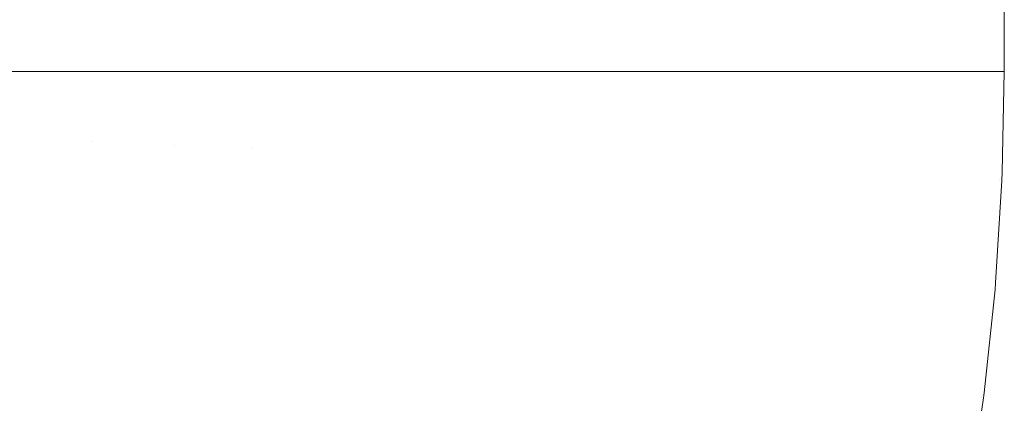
# Model space of a CAD drawing. Header units: centimetres. Extents: x -26 to 27.3, y -25.3 to -23.5.
# Tile 199 of 221: x 27.2442 to 27.2825, y -25.1728 to -25.1579. Entities that reach past the tile are written whole.
import ezdxf

# ---------------------------------------------------------------- set-up
doc = ezdxf.new("R2010")
doc.units = ezdxf.units.CM
doc.header["$LTSCALE"] = 2.54
doc.layers.add('Lucido design-1', color=7, linetype='Continuous')

# ---------------------------------------------------------------- blocks, each defined once
blk = doc.blocks.new('Gruppo-4-1')
at = {"color": 7, "linetype": 'Continuous', "lineweight": 9}
for points, invisible_edges in [([(27.24423, -23.559888, 1049.643368), (27.24423, -25.159888, 1049.643368), (27.240933, -25.159888, 1049.640891), (27.240933, -23.559888, 1049.640891)], 5), ([(27.247132, -23.559888, 1050.398377), (27.244224, -23.559888, 1050.400735), (27.244224, -25.159888, 1050.400735), (27.247132, -25.159888, 1050.398377)], 10), ([(27.247379, -23.559888, 1049.645943), (27.247379, -25.159888, 1049.645943), (27.24423, -25.159888, 1049.643368), (27.24423, -23.559888, 1049.643368)], 5), ([(27.247132, -25.159888, 1050.398377), (27.247375, -25.159888, 1050.398163), (27.247375, -23.559888, 1050.398163), (27.247132, -23.559888, 1050.398377)], 10), ([(27.2503, -23.559888, 1050.395578), (27.247375, -23.559888, 1050.398163), (27.247375, -25.159888, 1050.398163), (27.2503, -25.159888, 1050.395578)], 10), ([(27.250423, -23.559888, 1049.648646), (27.250423, -25.159888, 1049.648646), (27.247379, -25.159888, 1049.645943), (27.247379, -23.559888, 1049.645943)], 5), ([(27.2503, -25.159888, 1050.395578), (27.250421, -25.159888, 1050.395462), (27.250421, -23.559888, 1050.395462), (27.2503, -23.559888, 1050.395578)], 10), ([(27.253343, -23.559888, 1050.392651), (27.250421, -23.559888, 1050.395462), (27.250421, -25.159888, 1050.395462), (27.253343, -25.159888, 1050.392651)], 10), ([(27.253358, -23.559888, 1049.651474), (27.253358, -25.159888, 1049.651474), (27.250423, -25.159888, 1049.648646), (27.250423, -23.559888, 1049.648646)], 5), ([(27.253343, -25.159888, 1050.392651), (27.253358, -25.159888, 1050.392636), (27.253358, -23.559888, 1050.392636), (27.253343, -23.559888, 1050.392651)], 10), ([(27.256176, -25.159888, 1050.389687), (27.256176, -23.559888, 1050.389687), (27.253358, -23.559888, 1050.392636), (27.253358, -25.159888, 1050.392636)], 5), ([(27.256178, -23.559888, 1049.654422), (27.256178, -25.159888, 1049.654422), (27.253358, -25.159888, 1049.651474), (27.253358, -23.559888, 1049.651474)], 5), ([(27.256257, -23.559888, 1050.389602), (27.256176, -23.559888, 1050.389687), (27.256176, -25.159888, 1050.389687), (27.256257, -25.159888, 1050.389602)], 10), ([(27.258877, -23.559888, 1049.657486), (27.258877, -25.159888, 1049.657486), (27.256178, -25.159888, 1049.654422), (27.256178, -23.559888, 1049.654422)], 5), ([(27.256257, -25.159888, 1050.389602), (27.258874, -25.159888, 1050.386622), (27.258874, -23.559888, 1050.386622), (27.256257, -23.559888, 1050.389602)], 10), ([(27.259037, -23.559888, 1050.386436), (27.258874, -23.559888, 1050.386622), (27.258874, -25.159888, 1050.386622), (27.259037, -25.159888, 1050.386436)], 10), ([(27.261452, -23.559888, 1049.66066), (27.261452, -25.159888, 1049.66066), (27.258877, -25.159888, 1049.657486), (27.258877, -23.559888, 1049.657486)], 5), ([(27.259037, -25.159888, 1050.386436), (27.261446, -25.159888, 1050.383446), (27.261446, -23.559888, 1050.383446), (27.259037, -23.559888, 1050.386436)], 10), ([(27.261678, -23.559888, 1050.383159), (27.261446, -23.559888, 1050.383446), (27.261446, -25.159888, 1050.383446), (27.261678, -25.159888, 1050.383159)], 10), ([(27.263897, -23.559888, 1049.663939), (27.263897, -25.159888, 1049.663939), (27.261452, -25.159888, 1049.66066), (27.261452, -23.559888, 1049.66066)], 5), ([(27.261678, -25.159888, 1050.383159), (27.26389, -25.159888, 1050.380166), (27.26389, -23.559888, 1050.380166), (27.261678, -23.559888, 1050.383159)], 10), ([(27.264177, -23.559888, 1050.379777), (27.26389, -23.559888, 1050.380166), (27.26389, -25.159888, 1050.380166), (27.264177, -25.159888, 1050.379777)], 10), ([(27.266208, -23.559888, 1049.667319), (27.266208, -25.159888, 1049.667319), (27.263897, -25.159888, 1049.663939), (27.263897, -23.559888, 1049.663939)], 5), ([(27.264177, -25.159888, 1050.379777), (27.266199, -25.159888, 1050.376785), (27.266199, -23.559888, 1050.376785), (27.264177, -23.559888, 1050.379777)], 10), ([(27.266529, -23.559888, 1050.376297), (27.266199, -23.559888, 1050.376785), (27.266199, -25.159888, 1050.376785), (27.266529, -25.159888, 1050.376297)], 10), ([(27.26838, -23.559888, 1049.670794), (27.26838, -25.159888, 1049.670794), (27.266208, -25.159888, 1049.667319), (27.266208, -23.559888, 1049.667319)], 5), ([(27.266529, -25.159888, 1050.376297), (27.26837, -25.159888, 1050.37331), (27.26837, -23.559888, 1050.37331), (27.266529, -23.559888, 1050.376297)], 10), ([(27.26873, -23.559888, 1050.372725), (27.26837, -23.559888, 1050.37331), (27.26837, -25.159888, 1050.37331), (27.26873, -25.159888, 1050.372725)], 10), ([(27.27041, -23.559888, 1049.674359), (27.27041, -25.159888, 1049.674359), (27.26838, -25.159888, 1049.670794), (27.26838, -23.559888, 1049.670794)], 5), ([(27.26873, -25.159888, 1050.372725), (27.270398, -25.159888, 1050.369746), (27.270398, -23.559888, 1050.369746), (27.26873, -23.559888, 1050.372725)], 10), ([(27.270778, -23.559888, 1050.369067), (27.270398, -23.559888, 1050.369746), (27.270398, -25.159888, 1050.369746), (27.270778, -25.159888, 1050.369067)], 10), ([(27.272294, -23.559888, 1049.678006), (27.272294, -25.159888, 1049.678006), (27.27041, -25.159888, 1049.674359), (27.27041, -23.559888, 1049.674359)], 5), ([(27.270778, -25.159888, 1050.369067), (27.272281, -25.159888, 1050.366098), (27.272281, -23.559888, 1050.366098), (27.270778, -23.559888, 1050.369067)], 10), ([(27.27267, -23.559888, 1050.36533), (27.272281, -23.559888, 1050.366098), (27.272281, -25.159888, 1050.366098), (27.27267, -25.159888, 1050.36533)], 10), ([(27.274027, -23.559888, 1049.681732), (27.274027, -25.159888, 1049.681732), (27.272294, -25.159888, 1049.678006), (27.272294, -23.559888, 1049.678006)], 5), ([(27.27267, -25.159888, 1050.36533), (27.274014, -25.159888, 1050.362373), (27.274014, -23.559888, 1050.362373), (27.27267, -23.559888, 1050.36533)], 10), ([(27.274401, -23.559888, 1050.36152), (27.274014, -23.559888, 1050.362373), (27.274014, -25.159888, 1050.362373), (27.274401, -25.159888, 1050.36152)], 10), ([(27.275608, -23.559888, 1049.685528), (27.275608, -25.159888, 1049.685528), (27.274027, -25.159888, 1049.681732), (27.274027, -23.559888, 1049.681732)], 5), ([(27.274401, -25.159888, 1050.36152), (27.275593, -25.159888, 1050.358576), (27.275593, -23.559888, 1050.358576), (27.274401, -23.559888, 1050.36152)], 10), ([(27.27597, -23.559888, 1050.357645), (27.275593, -23.559888, 1050.358576), (27.275593, -25.159888, 1050.358576), (27.27597, -25.159888, 1050.357645)], 10), ([(27.277032, -23.559888, 1049.68939), (27.277032, -25.159888, 1049.68939), (27.275608, -25.159888, 1049.685528), (27.275608, -23.559888, 1049.685528)], 5), ([(27.27597, -25.159888, 1050.357645), (27.277017, -25.159888, 1050.354715), (27.277017, -23.559888, 1050.354715), (27.27597, -23.559888, 1050.357645)], 10), ([(27.277375, -23.559888, 1050.353712), (27.277017, -23.559888, 1050.354715), (27.277017, -25.159888, 1050.354715), (27.277375, -25.159888, 1050.353712)], 10), ([(27.278298, -23.559888, 1049.693311), (27.278298, -25.159888, 1049.693311), (27.277032, -25.159888, 1049.68939), (27.277032, -23.559888, 1049.68939)], 5), ([(27.277375, -25.159888, 1050.353712), (27.278281, -25.159888, 1050.350795), (27.278281, -23.559888, 1050.350795), (27.277375, -23.559888, 1050.353712)], 10), ([(27.278613, -23.559888, 1050.349727), (27.278281, -23.559888, 1050.350795), (27.278281, -25.159888, 1050.350795), (27.278613, -25.159888, 1050.349727)], 10), ([(27.279401, -23.559888, 1049.697284), (27.279401, -25.159888, 1049.697284), (27.278298, -25.159888, 1049.693311), (27.278298, -23.559888, 1049.693311)], 5), ([(27.278613, -25.159888, 1050.349727), (27.279384, -25.159888, 1050.346822), (27.279384, -23.559888, 1050.346822), (27.278613, -23.559888, 1050.349727)], 10), ([(27.279683, -23.559888, 1050.345697), (27.279384, -23.559888, 1050.346822), (27.279384, -25.159888, 1050.346822), (27.279683, -25.159888, 1050.345697)], 10), ([(27.280341, -23.559888, 1049.701302), (27.280341, -25.159888, 1049.701302), (27.279401, -25.159888, 1049.697284), (27.279401, -23.559888, 1049.697284)], 5), ([(27.279683, -25.159888, 1050.345697), (27.280323, -25.159888, 1050.342805), (27.280323, -23.559888, 1050.342805), (27.279683, -23.559888, 1050.345697)], 10), ([(27.280583, -23.559888, 1050.34163), (27.280323, -23.559888, 1050.342805), (27.280323, -25.159888, 1050.342805), (27.280583, -25.159888, 1050.34163)], 10), ([(27.281114, -23.559888, 1049.705359), (27.281114, -25.159888, 1049.705359), (27.280341, -25.159888, 1049.701302), (27.280341, -23.559888, 1049.701302)], 5), ([(27.280583, -25.159888, 1050.34163), (27.281097, -25.159888, 1050.338748), (27.281097, -23.559888, 1050.338748), (27.280583, -23.559888, 1050.34163)], 10), ([(27.281313, -23.559888, 1050.337533), (27.281097, -23.559888, 1050.338748), (27.281097, -25.159888, 1050.338748), (27.281313, -25.159888, 1050.337533)], 10), ([(27.28172, -23.559888, 1049.709449), (27.28172, -25.159888, 1049.709449), (27.281114, -25.159888, 1049.705359), (27.281114, -23.559888, 1049.705359)], 5), ([(27.281313, -25.159888, 1050.337533), (27.281702, -25.159888, 1050.33466), (27.281702, -23.559888, 1050.33466), (27.281313, -23.559888, 1050.337533)], 10), ([(27.281871, -23.559888, 1050.333412), (27.281702, -23.559888, 1050.33466), (27.281702, -25.159888, 1050.33466), (27.281871, -25.159888, 1050.333412)], 10), ([(27.282157, -23.559888, 1049.713563), (27.282157, -25.159888, 1049.713563), (27.28172, -25.159888, 1049.709449), (27.28172, -23.559888, 1049.709449)], 5), ([(27.281871, -25.159888, 1050.333412), (27.282138, -25.159888, 1050.330546), (27.282138, -23.559888, 1050.330546), (27.281871, -23.559888, 1050.333412)], 10), ([(27.282257, -23.559888, 1050.329276), (27.282138, -23.559888, 1050.330546), (27.282138, -25.159888, 1050.330546), (27.282257, -25.159888, 1050.329276)], 10), ([(27.282423, -23.559888, 1049.717695), (27.282423, -25.159888, 1049.717695), (27.282157, -25.159888, 1049.713563), (27.282157, -23.559888, 1049.713563)], 5), ([(27.282257, -25.159888, 1050.329276), (27.282404, -25.159888, 1050.326414), (27.282404, -23.559888, 1050.326414), (27.282257, -23.559888, 1050.329276)], 10), ([(27.282471, -23.559888, 1050.32513), (27.282404, -23.559888, 1050.326414), (27.282404, -25.159888, 1050.326414), (27.282471, -25.159888, 1050.32513)], 10), ([(27.282518, -23.559888, 1049.722055), (27.282518, -25.159888, 1049.722055), (27.282423, -25.159888, 1049.717695), (27.282423, -23.559888, 1049.717695)], 4), ([(27.282471, -25.159888, 1050.32513), (27.282518, -25.159888, 1050.322055), (27.282518, -23.559888, 1050.322055), (27.282471, -23.559888, 1050.32513)], 8), ([(27.243808, -25.162492, 1050.401029), (27.247074, -25.16263, 1050.398377), (27.247132, -25.159888, 1050.398377), (27.244224, -25.159888, 1050.400735)], 11), ([(27.247379, -25.159888, 1049.645943), (27.24732, -25.162641, 1049.645943), (27.244174, -25.162507, 1049.643368), (27.24423, -25.159888, 1049.643368)], 7), ([(27.247074, -25.16263, 1050.398377), (27.250239, -25.162765, 1050.395578), (27.2503, -25.159888, 1050.395578), (27.247375, -25.159888, 1050.398163)], 11), ([(27.247375, -25.159888, 1050.398163), (27.247132, -25.159888, 1050.398377), (27.247074, -25.16263, 1050.398377)], 10), ([(27.250423, -25.159888, 1049.648646), (27.250362, -25.16277, 1049.648646), (27.24732, -25.162641, 1049.645943), (27.247379, -25.159888, 1049.645943)], 7), ([(27.250239, -25.162765, 1050.395578), (27.253279, -25.162894, 1050.392652), (27.253343, -25.159888, 1050.392652), (27.250421, -25.159888, 1050.395462)], 11), ([(27.250421, -25.159888, 1050.395462), (27.2503, -25.159888, 1050.395578), (27.250239, -25.162765, 1050.395578)], 10), ([(27.253358, -25.159888, 1049.651474), (27.253294, -25.162895, 1049.651474), (27.250362, -25.16277, 1049.648646), (27.250423, -25.159888, 1049.648646)], 7), ([(27.253279, -25.162894, 1050.392652), (27.25619, -25.163018, 1050.389602), (27.256176, -25.159888, 1050.389687), (27.253358, -25.159888, 1050.392636)], 11), ([(27.253358, -25.159888, 1050.392636), (27.253343, -25.159888, 1050.392652), (27.253279, -25.162894, 1050.392652)], 10), ([(27.256178, -25.159888, 1049.654422), (27.256111, -25.163014, 1049.654422), (27.253294, -25.162895, 1049.651474), (27.253358, -25.159888, 1049.651474)], 7), ([(27.258877, -25.159888, 1049.657486), (27.258809, -25.163129, 1049.657486), (27.256111, -25.163014, 1049.654422), (27.256178, -25.159888, 1049.654422)], 7), ([(27.25619, -25.163018, 1050.389602), (27.256257, -25.159888, 1050.389602), (27.256176, -25.159888, 1050.389687)], 9), ([(27.258874, -25.159888, 1050.386622), (27.256257, -25.159888, 1050.389602), (27.25619, -25.163018, 1050.389602), (27.258968, -25.163136, 1050.386436)], 14), ([(27.261452, -25.159888, 1049.66066), (27.261381, -25.163238, 1049.66066), (27.258809, -25.163129, 1049.657486), (27.258877, -25.159888, 1049.657486)], 7), ([(27.258968, -25.163136, 1050.386436), (27.259037, -25.159888, 1050.386436), (27.258874, -25.159888, 1050.386622)], 9), ([(27.261446, -25.159888, 1050.383446), (27.259037, -25.159888, 1050.386436), (27.258968, -25.163136, 1050.386436), (27.261607, -25.163248, 1050.383159)], 14), ([(27.263897, -25.159888, 1049.663939), (27.263824, -25.163342, 1049.663939), (27.261381, -25.163238, 1049.66066), (27.261452, -25.159888, 1049.66066)], 7), ([(27.261607, -25.163248, 1050.383159), (27.261678, -25.159888, 1050.383159), (27.261446, -25.159888, 1050.383446)], 9), ([(27.26389, -25.159888, 1050.380166), (27.261678, -25.159888, 1050.383159), (27.261607, -25.163248, 1050.383159), (27.264103, -25.163354, 1050.379777)], 14), ([(27.266208, -25.159888, 1049.667319), (27.266132, -25.16344, 1049.667319), (27.263824, -25.163342, 1049.663939), (27.263897, -25.159888, 1049.663939)], 7), ([(27.264103, -25.163354, 1050.379777), (27.264177, -25.159888, 1050.379777), (27.26389, -25.159888, 1050.380166)], 9), ([(27.266199, -25.159888, 1050.376785), (27.264177, -25.159888, 1050.379777), (27.264103, -25.163354, 1050.379777), (27.266453, -25.163454, 1050.376297)], 14), ([(27.26838, -25.159888, 1049.670794), (27.268303, -25.163532, 1049.670794), (27.266132, -25.16344, 1049.667319), (27.266208, -25.159888, 1049.667319)], 7), ([(27.266453, -25.163454, 1050.376297), (27.266529, -25.159888, 1050.376297), (27.266199, -25.159888, 1050.376785)], 9), ([(27.26837, -25.159888, 1050.37331), (27.266529, -25.159888, 1050.376297), (27.266453, -25.163454, 1050.376297), (27.268653, -25.163547, 1050.372725)], 14), ([(27.27041, -25.159888, 1049.674359), (27.270331, -25.163618, 1049.674359), (27.268303, -25.163532, 1049.670794), (27.26838, -25.159888, 1049.670794)], 7), ([(27.268653, -25.163547, 1050.372725), (27.26873, -25.159888, 1050.372725), (27.26837, -25.159888, 1050.37331)], 9), ([(27.270398, -25.159888, 1050.369746), (27.26873, -25.159888, 1050.372725), (27.268653, -25.163547, 1050.372725), (27.270699, -25.163634, 1050.369067)], 14), ([(27.272294, -25.159888, 1049.678006), (27.272213, -25.163698, 1049.678006), (27.270331, -25.163618, 1049.674359), (27.27041, -25.159888, 1049.674359)], 7), ([(27.270699, -25.163634, 1050.369067), (27.270778, -25.159888, 1050.369067), (27.270398, -25.159888, 1050.369746)], 9), ([(27.272281, -25.159888, 1050.366098), (27.270778, -25.159888, 1050.369067), (27.270699, -25.163634, 1050.369067), (27.272588, -25.163714, 1050.36533)], 14), ([(27.274027, -25.159888, 1049.681732), (27.273945, -25.163772, 1049.681732), (27.272213, -25.163698, 1049.678006), (27.272294, -25.159888, 1049.678006)], 7), ([(27.272588, -25.163714, 1050.36533), (27.27267, -25.159888, 1050.36533), (27.272281, -25.159888, 1050.366098)], 9), ([(27.274014, -25.159888, 1050.362373), (27.27267, -25.159888, 1050.36533), (27.272588, -25.163714, 1050.36533), (27.274318, -25.163788, 1050.36152)], 14), ([(27.275608, -25.159888, 1049.685528), (27.275524, -25.163839, 1049.685528), (27.273945, -25.163772, 1049.681732), (27.274027, -25.159888, 1049.681732)], 7), ([(27.274318, -25.163788, 1050.36152), (27.274401, -25.159888, 1050.36152), (27.274014, -25.159888, 1050.362373)], 9), ([(27.275593, -25.159888, 1050.358576), (27.274401, -25.159888, 1050.36152), (27.274318, -25.163788, 1050.36152), (27.275886, -25.163854, 1050.357645)], 14), ([(27.277032, -25.159888, 1049.68939), (27.276947, -25.163899, 1049.68939), (27.275524, -25.163839, 1049.685528), (27.275608, -25.159888, 1049.685528)], 7), ([(27.275886, -25.163854, 1050.357645), (27.27597, -25.159888, 1050.357645), (27.275593, -25.159888, 1050.358576)], 9), ([(27.277017, -25.159888, 1050.354715), (27.27597, -25.159888, 1050.357645), (27.275886, -25.163854, 1050.357645), (27.277289, -25.163914, 1050.353712)], 14), ([(27.278298, -25.159888, 1049.693311), (27.278211, -25.163953, 1049.693311), (27.276947, -25.163899, 1049.68939), (27.277032, -25.159888, 1049.68939)], 7), ([(27.277289, -25.163914, 1050.353712), (27.277375, -25.159888, 1050.353712), (27.277017, -25.159888, 1050.354715)], 9), ([(27.278281, -25.159888, 1050.350795), (27.277375, -25.159888, 1050.353712), (27.277289, -25.163914, 1050.353712), (27.278527, -25.163966, 1050.349727)], 14), ([(27.279401, -25.159888, 1049.697284), (27.279314, -25.164, 1049.697284), (27.278211, -25.163953, 1049.693311), (27.278298, -25.159888, 1049.693311)], 7), ([(27.278527, -25.163966, 1050.349727), (27.278613, -25.159888, 1050.349727), (27.278281, -25.159888, 1050.350795)], 9), ([(27.279384, -25.159888, 1050.346822), (27.278613, -25.159888, 1050.349727), (27.278527, -25.163966, 1050.349727), (27.279595, -25.164012, 1050.345697)], 14), ([(27.280341, -25.159888, 1049.701302), (27.280253, -25.16404, 1049.701302), (27.279314, -25.164, 1049.697284), (27.279401, -25.159888, 1049.697284)], 7), ([(27.279595, -25.164012, 1050.345697), (27.279683, -25.159888, 1050.345697), (27.279384, -25.159888, 1050.346822)], 9), ([(27.280323, -25.159888, 1050.342805), (27.279683, -25.159888, 1050.345697), (27.279595, -25.164012, 1050.345697), (27.280495, -25.16405, 1050.34163)], 14), ([(27.281114, -25.159888, 1049.705359), (27.281025, -25.164073, 1049.705359), (27.280253, -25.16404, 1049.701302), (27.280341, -25.159888, 1049.701302)], 7), ([(27.280495, -25.16405, 1050.34163), (27.280583, -25.159888, 1050.34163), (27.280323, -25.159888, 1050.342805)], 9), ([(27.281097, -25.159888, 1050.338748), (27.280583, -25.159888, 1050.34163), (27.280495, -25.16405, 1050.34163), (27.281224, -25.164081, 1050.337533)], 14), ([(27.28172, -25.159888, 1049.709449), (27.281631, -25.164098, 1049.709449), (27.281025, -25.164073, 1049.705359), (27.281114, -25.159888, 1049.705359)], 7), ([(27.281224, -25.164081, 1050.337533), (27.281313, -25.159888, 1050.337533), (27.281097, -25.159888, 1050.338748)], 9), ([(27.281702, -25.159888, 1050.33466), (27.281313, -25.159888, 1050.337533), (27.281224, -25.164081, 1050.337533), (27.281781, -25.164105, 1050.333412)], 14), ([(27.282157, -25.159888, 1049.713563), (27.282067, -25.164117, 1049.713563), (27.281631, -25.164098, 1049.709449), (27.28172, -25.159888, 1049.709449)], 7), ([(27.281781, -25.164105, 1050.333412), (27.281871, -25.159888, 1050.333412), (27.281702, -25.159888, 1050.33466)], 9), ([(27.282138, -25.159888, 1050.330546), (27.281871, -25.159888, 1050.333412), (27.281781, -25.164105, 1050.333412), (27.282167, -25.164121, 1050.329276)], 14), ([(27.282423, -25.159888, 1049.717695), (27.282333, -25.164128, 1049.717695), (27.282067, -25.164117, 1049.713563), (27.282157, -25.159888, 1049.713563)], 7), ([(27.282167, -25.164121, 1050.329276), (27.282257, -25.159888, 1050.329276), (27.282138, -25.159888, 1050.330546)], 9), ([(27.282404, -25.159888, 1050.326414), (27.282257, -25.159888, 1050.329276), (27.282167, -25.164121, 1050.329276), (27.282381, -25.16413, 1050.32513)], 14), ([(27.282333, -25.164128, 1049.717695), (27.282423, -25.159888, 1049.717695), (27.282518, -25.159888, 1049.722055), (27.282435, -25.163804, 1049.722055)], 9), ([(27.282381, -25.16413, 1050.32513), (27.282471, -25.159888, 1050.32513), (27.282404, -25.159888, 1050.326414)], 9), ([(27.282435, -25.163804, 1050.322055), (27.282518, -25.159888, 1050.322055), (27.282471, -25.159888, 1050.32513), (27.282381, -25.16413, 1050.32513)], 12), ([(27.282518, -25.159888, 1049.722055), (27.282518, -25.159888, 1050.322055), (27.282435, -25.163804, 1050.322055), (27.282435, -25.163804, 1049.722055)], 4), ([(27.243808, -25.162492, 1050.401029), (27.243642, -25.16509, 1050.401029), (27.2469, -25.165368, 1050.398377), (27.247074, -25.16263, 1050.398377)], 15), ([(27.24732, -25.162641, 1049.645943), (27.247145, -25.165389, 1049.645943), (27.244008, -25.165122, 1049.643368), (27.244174, -25.162507, 1049.643368)], 15), ([(27.247074, -25.16263, 1050.398377), (27.2469, -25.165368, 1050.398377), (27.250056, -25.165636, 1050.395578), (27.250239, -25.162765, 1050.395578)], 15), ([(27.250362, -25.16277, 1049.648646), (27.250179, -25.165647, 1049.648646), (27.247145, -25.165389, 1049.645943), (27.24732, -25.162641, 1049.645943)], 15), ([(27.250239, -25.162765, 1050.395578), (27.250056, -25.165636, 1050.395578), (27.253088, -25.165894, 1050.392652), (27.253279, -25.162894, 1050.392652)], 15), ([(27.253294, -25.162895, 1049.651474), (27.253103, -25.165896, 1049.651474), (27.250179, -25.165647, 1049.648646), (27.250362, -25.16277, 1049.648646)], 15), ([(27.253279, -25.162894, 1050.392652), (27.253088, -25.165894, 1050.392652), (27.255991, -25.166141, 1050.389602), (27.25619, -25.163018, 1050.389602)], 15), ([(27.256111, -25.163014, 1049.654422), (27.255912, -25.166135, 1049.654422), (27.253103, -25.165896, 1049.651474), (27.253294, -25.162895, 1049.651474)], 15), ([(27.258809, -25.163129, 1049.657486), (27.258602, -25.166364, 1049.657486), (27.255912, -25.166135, 1049.654422), (27.256111, -25.163014, 1049.654422)], 15), ([(27.25619, -25.163018, 1050.389602), (27.255991, -25.166141, 1050.389602), (27.258761, -25.166377, 1050.386436), (27.258968, -25.163136, 1050.386436)], 15), ([(27.261381, -25.163238, 1049.66066), (27.261168, -25.166582, 1049.66066), (27.258602, -25.166364, 1049.657486), (27.258809, -25.163129, 1049.657486)], 15), ([(27.258968, -25.163136, 1050.386436), (27.258761, -25.166377, 1050.386436), (27.261393, -25.166601, 1050.383159), (27.261607, -25.163248, 1050.383159)], 15), ([(27.263824, -25.163342, 1049.663939), (27.263604, -25.166789, 1049.663939), (27.261168, -25.166582, 1049.66066), (27.261381, -25.163238, 1049.66066)], 15), ([(27.261607, -25.163248, 1050.383159), (27.261393, -25.166601, 1050.383159), (27.263882, -25.166813, 1050.379777), (27.264103, -25.163354, 1050.379777)], 15), ([(27.266132, -25.16344, 1049.667319), (27.265906, -25.166985, 1049.667319), (27.263604, -25.166789, 1049.663939), (27.263824, -25.163342, 1049.663939)], 15), ([(27.264103, -25.163354, 1050.379777), (27.263882, -25.166813, 1050.379777), (27.266226, -25.167013, 1050.376297), (27.266453, -25.163454, 1050.376297)], 15), ([(27.268303, -25.163532, 1049.670794), (27.268071, -25.16717, 1049.670794), (27.265906, -25.166985, 1049.667319), (27.266132, -25.16344, 1049.667319)], 15), ([(27.266453, -25.163454, 1050.376297), (27.266226, -25.167013, 1050.376297), (27.26842, -25.167199, 1050.372725), (27.268653, -25.163547, 1050.372725)], 15), ([(27.270331, -25.163618, 1049.674359), (27.270093, -25.167342, 1049.674359), (27.268071, -25.16717, 1049.670794), (27.268303, -25.163532, 1049.670794)], 15), ([(27.268653, -25.163547, 1050.372725), (27.26842, -25.167199, 1050.372725), (27.27046, -25.167373, 1050.369067), (27.270699, -25.163634, 1050.369067)], 15), ([(27.272213, -25.163698, 1049.678006), (27.27197, -25.167502, 1049.678006), (27.270093, -25.167342, 1049.674359), (27.270331, -25.163618, 1049.674359)], 15), ([(27.270699, -25.163634, 1050.369067), (27.27046, -25.167373, 1050.369067), (27.272345, -25.167533, 1050.36533), (27.272588, -25.163714, 1050.36533)], 15), ([(27.273945, -25.163772, 1049.681732), (27.273698, -25.167649, 1049.681732), (27.27197, -25.167502, 1049.678006), (27.272213, -25.163698, 1049.678006)], 15), ([(27.272588, -25.163714, 1050.36533), (27.272345, -25.167533, 1050.36533), (27.27407, -25.16768, 1050.36152), (27.274318, -25.163788, 1050.36152)], 15), ([(27.275524, -25.163839, 1049.685528), (27.275273, -25.167783, 1049.685528), (27.273698, -25.167649, 1049.681732), (27.273945, -25.163772, 1049.681732)], 15), ([(27.274318, -25.163788, 1050.36152), (27.27407, -25.16768, 1050.36152), (27.275634, -25.167813, 1050.357645), (27.275886, -25.163854, 1050.357645)], 15), ([(27.276947, -25.163899, 1049.68939), (27.276692, -25.167903, 1049.68939), (27.275273, -25.167783, 1049.685528), (27.275524, -25.163839, 1049.685528)], 15), ([(27.275886, -25.163854, 1050.357645), (27.275634, -25.167813, 1050.357645), (27.277033, -25.167932, 1050.353712), (27.277289, -25.163914, 1050.353712)], 15), ([(27.278211, -25.163953, 1049.693311), (27.277953, -25.168011, 1049.693311), (27.276692, -25.167903, 1049.68939), (27.276947, -25.163899, 1049.68939)], 15), ([(27.277289, -25.163914, 1050.353712), (27.277033, -25.167932, 1050.353712), (27.278267, -25.168037, 1050.349727), (27.278527, -25.163966, 1050.349727)], 15), ([(27.279314, -25.164, 1049.697284), (27.279052, -25.168104, 1049.697284), (27.277953, -25.168011, 1049.693311), (27.278211, -25.163953, 1049.693311)], 15), ([(27.278527, -25.163966, 1050.349727), (27.278267, -25.168037, 1050.349727), (27.279333, -25.168128, 1050.345697), (27.279595, -25.164012, 1050.345697)], 15), ([(27.280253, -25.16404, 1049.701302), (27.279988, -25.168184, 1049.701302), (27.279052, -25.168104, 1049.697284), (27.279314, -25.164, 1049.697284)], 15), ([(27.279595, -25.164012, 1050.345697), (27.279333, -25.168128, 1050.345697), (27.28023, -25.168205, 1050.34163), (27.280495, -25.16405, 1050.34163)], 15), ([(27.282435, -25.163804, 1049.722055), (27.282428, -25.164132, 1049.722055), (27.282333, -25.164128, 1049.717695)], 10), ([(27.282381, -25.16413, 1050.32513), (27.282428, -25.164132, 1050.322055), (27.282435, -25.163804, 1050.322055)], 9), ([(27.282428, -25.164132, 1049.722055), (27.282435, -25.163804, 1049.722055), (27.282435, -25.163804, 1050.322055), (27.282428, -25.164132, 1050.322055)], 10), ([(27.281025, -25.164073, 1049.705359), (27.280759, -25.16825, 1049.705359), (27.279988, -25.168184, 1049.701302), (27.280253, -25.16404, 1049.701302)], 15), ([(27.280495, -25.16405, 1050.34163), (27.28023, -25.168205, 1050.34163), (27.280957, -25.168266, 1050.337533), (27.281224, -25.164081, 1050.337533)], 15), ([(27.281631, -25.164098, 1049.709449), (27.281363, -25.168301, 1049.709449), (27.280759, -25.16825, 1049.705359), (27.281025, -25.164073, 1049.705359)], 15), ([(27.281224, -25.164081, 1050.337533), (27.280957, -25.168266, 1050.337533), (27.281513, -25.168314, 1050.333412), (27.281781, -25.164105, 1050.333412)], 15), ([(27.282067, -25.164117, 1049.713563), (27.281798, -25.168338, 1049.713563), (27.281363, -25.168301, 1049.709449), (27.281631, -25.164098, 1049.709449)], 15), ([(27.281781, -25.164105, 1050.333412), (27.281513, -25.168314, 1050.333412), (27.281898, -25.168346, 1050.329276), (27.282167, -25.164121, 1050.329276)], 15), ([(27.282333, -25.164128, 1049.717695), (27.282063, -25.168361, 1049.717695), (27.281798, -25.168338, 1049.713563), (27.282067, -25.164117, 1049.713563)], 15), ([(27.282167, -25.164121, 1050.329276), (27.281898, -25.168346, 1050.329276), (27.282111, -25.168365, 1050.32513), (27.282381, -25.16413, 1050.32513)], 15), ([(27.282063, -25.168361, 1049.717695), (27.282333, -25.164128, 1049.717695), (27.282428, -25.164132, 1049.722055), (27.282174, -25.168107, 1049.722055)], 11), ([(27.282174, -25.168107, 1050.322055), (27.282428, -25.164132, 1050.322055), (27.282381, -25.16413, 1050.32513), (27.282111, -25.168365, 1050.32513)], 14), ([(27.282428, -25.164132, 1050.322055), (27.282174, -25.168107, 1050.322055), (27.282174, -25.168107, 1049.722055), (27.282428, -25.164132, 1049.722055)], 10), ([(27.243642, -25.16509, 1050.401029), (27.243366, -25.16768, 1050.401029), (27.246609, -25.168095, 1050.398377), (27.2469, -25.165368, 1050.398377)], 15), ([(27.247145, -25.165389, 1049.645943), (27.246853, -25.168126, 1049.645943), (27.24373, -25.167727, 1049.643368), (27.244008, -25.165122, 1049.643368)], 15), ([(27.2469, -25.165368, 1050.398377), (27.246609, -25.168095, 1050.398377), (27.249751, -25.168497, 1050.395578), (27.250056, -25.165636, 1050.395578)], 15), ([(27.250179, -25.165647, 1049.648646), (27.249873, -25.168513, 1049.648646), (27.246853, -25.168126, 1049.645943), (27.247145, -25.165389, 1049.645943)], 15), ([(27.250056, -25.165636, 1050.395578), (27.249751, -25.168497, 1050.395578), (27.252769, -25.168884, 1050.392652), (27.253088, -25.165894, 1050.392652)], 15), ([(27.253103, -25.165896, 1049.651474), (27.252784, -25.168886, 1049.651474), (27.249873, -25.168513, 1049.648646), (27.250179, -25.165647, 1049.648646)], 15), ([(27.253088, -25.165894, 1050.392652), (27.252769, -25.168884, 1050.392652), (27.25566, -25.169254, 1050.389602), (27.255991, -25.166141, 1050.389602)], 15), ([(27.255912, -25.166135, 1049.654422), (27.255581, -25.169244, 1049.654422), (27.252784, -25.168886, 1049.651474), (27.253103, -25.165896, 1049.651474)], 15), ([(27.258602, -25.166364, 1049.657486), (27.258259, -25.169587, 1049.657486), (27.255581, -25.169244, 1049.654422), (27.255912, -25.166135, 1049.654422)], 15), ([(27.255991, -25.166141, 1050.389602), (27.25566, -25.169254, 1050.389602), (27.258417, -25.169607, 1050.386436), (27.258761, -25.166377, 1050.386436)], 15), ([(27.261168, -25.166582, 1049.66066), (27.260813, -25.169914, 1049.66066), (27.258259, -25.169587, 1049.657486), (27.258602, -25.166364, 1049.657486)], 15), ([(27.258761, -25.166377, 1050.386436), (27.258417, -25.169607, 1050.386436), (27.261037, -25.169943, 1050.383159), (27.261393, -25.166601, 1050.383159)], 15), ([(27.263604, -25.166789, 1049.663939), (27.263238, -25.170225, 1049.663939), (27.260813, -25.169914, 1049.66066), (27.261168, -25.166582, 1049.66066)], 15), ([(27.261393, -25.166601, 1050.383159), (27.261037, -25.169943, 1050.383159), (27.263515, -25.17026, 1050.379777), (27.263882, -25.166813, 1050.379777)], 15), ([(27.265906, -25.166985, 1049.667319), (27.26553, -25.170518, 1049.667319), (27.263238, -25.170225, 1049.663939), (27.263604, -25.166789, 1049.663939)], 15), ([(27.263882, -25.166813, 1050.379777), (27.263515, -25.17026, 1050.379777), (27.265848, -25.170559, 1050.376297), (27.266226, -25.167013, 1050.376297)], 15), ([(27.268071, -25.16717, 1049.670794), (27.267685, -25.170794, 1049.670794), (27.26553, -25.170518, 1049.667319), (27.265906, -25.166985, 1049.667319)], 15), ([(27.266226, -25.167013, 1050.376297), (27.265848, -25.170559, 1050.376297), (27.268032, -25.170839, 1050.372725), (27.26842, -25.167199, 1050.372725)], 15), ([(27.270093, -25.167342, 1049.674359), (27.269698, -25.171052, 1049.674359), (27.267685, -25.170794, 1049.670794), (27.268071, -25.16717, 1049.670794)], 15), ([(27.26842, -25.167199, 1050.372725), (27.268032, -25.170839, 1050.372725), (27.270064, -25.171099, 1050.369067), (27.27046, -25.167373, 1050.369067)], 15), ([(27.27197, -25.167502, 1049.678006), (27.271567, -25.171291, 1049.678006), (27.269698, -25.171052, 1049.674359), (27.270093, -25.167342, 1049.674359)], 15), ([(27.27046, -25.167373, 1050.369067), (27.270064, -25.171099, 1050.369067), (27.271939, -25.171339, 1050.36533), (27.272345, -25.167533, 1050.36533)], 15), ([(27.243366, -25.16768, 1050.401029), (27.242981, -25.170255, 1050.401029), (27.246203, -25.170808, 1050.398377), (27.246609, -25.168095, 1050.398377)], 15), ([(27.246853, -25.168126, 1049.645943), (27.246446, -25.17085, 1049.645943), (27.243342, -25.170317, 1049.643368), (27.24373, -25.167727, 1049.643368)], 15), ([(27.273698, -25.167649, 1049.681732), (27.273286, -25.171511, 1049.681732), (27.271567, -25.171291, 1049.678006), (27.27197, -25.167502, 1049.678006)], 15), ([(27.272345, -25.167533, 1050.36533), (27.271939, -25.171339, 1050.36533), (27.273657, -25.171559, 1050.36152), (27.27407, -25.16768, 1050.36152)], 15), ([(27.275273, -25.167783, 1049.685528), (27.274854, -25.171712, 1049.685528), (27.273286, -25.171511, 1049.681732), (27.273698, -25.167649, 1049.681732)], 15), ([(27.27407, -25.16768, 1050.36152), (27.273657, -25.171559, 1050.36152), (27.275213, -25.171758, 1050.357645), (27.275634, -25.167813, 1050.357645)], 15), ([(27.276692, -25.167903, 1049.68939), (27.276267, -25.171893, 1049.68939), (27.274854, -25.171712, 1049.685528), (27.275273, -25.167783, 1049.685528)], 15), ([(27.275634, -25.167813, 1050.357645), (27.275213, -25.171758, 1050.357645), (27.276607, -25.171937, 1050.353712), (27.277033, -25.167932, 1050.353712)], 15), ([(27.246609, -25.168095, 1050.398377), (27.246203, -25.170808, 1050.398377), (27.249325, -25.171343, 1050.395578), (27.249751, -25.168497, 1050.395578)], 15), ([(27.249873, -25.168513, 1049.648646), (27.249447, -25.171364, 1049.648646), (27.246446, -25.17085, 1049.645943), (27.246853, -25.168126, 1049.645943)], 15), ([(27.277953, -25.168011, 1049.693311), (27.277522, -25.172054, 1049.693311), (27.276267, -25.171893, 1049.68939), (27.276692, -25.167903, 1049.68939)], 15), ([(27.277033, -25.167932, 1050.353712), (27.276607, -25.171937, 1050.353712), (27.277835, -25.172094, 1050.349727), (27.278267, -25.168037, 1050.349727)], 15), ([(27.279052, -25.168104, 1049.697284), (27.278616, -25.172194, 1049.697284), (27.277522, -25.172054, 1049.693311), (27.277953, -25.168011, 1049.693311)], 15), ([(27.278267, -25.168037, 1050.349727), (27.277835, -25.172094, 1050.349727), (27.278896, -25.17223, 1050.345697), (27.279333, -25.168128, 1050.345697)], 15), ([(27.279988, -25.168184, 1049.701302), (27.279548, -25.172313, 1049.701302), (27.278616, -25.172194, 1049.697284), (27.279052, -25.168104, 1049.697284)], 15), ([(27.279333, -25.168128, 1050.345697), (27.278896, -25.17223, 1050.345697), (27.279789, -25.172344, 1050.34163), (27.28023, -25.168205, 1050.34163)], 15), ([(27.280759, -25.16825, 1049.705359), (27.280316, -25.172411, 1049.705359), (27.279548, -25.172313, 1049.701302), (27.279988, -25.168184, 1049.701302)], 15), ([(27.28023, -25.168205, 1050.34163), (27.279789, -25.172344, 1050.34163), (27.280513, -25.172437, 1050.337533), (27.280957, -25.168266, 1050.337533)], 15), ([(27.281363, -25.168301, 1049.709449), (27.280917, -25.172488, 1049.709449), (27.280316, -25.172411, 1049.705359), (27.280759, -25.16825, 1049.705359)], 15), ([(27.282174, -25.168107, 1049.722055), (27.282158, -25.168369, 1049.722055), (27.282063, -25.168361, 1049.717695)], 10), ([(27.282111, -25.168365, 1050.32513), (27.282158, -25.168369, 1050.322055), (27.282174, -25.168107, 1050.322055)], 9), ([(27.282158, -25.168369, 1049.722055), (27.282174, -25.168107, 1049.722055), (27.282174, -25.168107, 1050.322055), (27.282158, -25.168369, 1050.322055)], 10), ([(27.249751, -25.168497, 1050.395578), (27.249325, -25.171343, 1050.395578), (27.252324, -25.171857, 1050.392652), (27.252769, -25.168884, 1050.392652)], 15), ([(27.252784, -25.168886, 1049.651474), (27.252339, -25.17186, 1049.651474), (27.249447, -25.171364, 1049.648646), (27.249873, -25.168513, 1049.648646)], 15), ([(27.280957, -25.168266, 1050.337533), (27.280513, -25.172437, 1050.337533), (27.281066, -25.172508, 1050.333412), (27.281513, -25.168314, 1050.333412)], 15), ([(27.281798, -25.168338, 1049.713563), (27.28135, -25.172544, 1049.713563), (27.280917, -25.172488, 1049.709449), (27.281363, -25.168301, 1049.709449)], 15), ([(27.281513, -25.168314, 1050.333412), (27.281066, -25.172508, 1050.333412), (27.281449, -25.172557, 1050.329276), (27.281898, -25.168346, 1050.329276)], 15), ([(27.282063, -25.168361, 1049.717695), (27.281614, -25.172578, 1049.717695), (27.28135, -25.172544, 1049.713563), (27.281798, -25.168338, 1049.713563)], 15), ([(27.281898, -25.168346, 1050.329276), (27.281449, -25.172557, 1050.329276), (27.281661, -25.172584, 1050.32513), (27.282111, -25.168365, 1050.32513)], 15), ([(27.281614, -25.172578, 1049.717695), (27.282063, -25.168361, 1049.717695), (27.282158, -25.168369, 1049.722055), (27.281729, -25.172397, 1049.722055)], 11), ([(27.281729, -25.172397, 1050.322055), (27.282158, -25.168369, 1050.322055), (27.282111, -25.168365, 1050.32513), (27.281661, -25.172584, 1050.32513)], 14), ([(27.282158, -25.168369, 1050.322055), (27.281729, -25.172397, 1050.322055), (27.281729, -25.172397, 1049.722055), (27.282158, -25.168369, 1049.722055)], 10), ([(27.252769, -25.168884, 1050.392652), (27.252324, -25.171857, 1050.392652), (27.255196, -25.17235, 1050.389602), (27.25566, -25.169254, 1050.389602)], 15), ([(27.255581, -25.169244, 1049.654422), (27.255118, -25.172337, 1049.654422), (27.252339, -25.17186, 1049.651474), (27.252784, -25.168886, 1049.651474)], 15), ([(27.258259, -25.169587, 1049.657486), (27.257779, -25.172793, 1049.657486), (27.255118, -25.172337, 1049.654422), (27.255581, -25.169244, 1049.654422)], 15), ([(27.25566, -25.169254, 1050.389602), (27.255196, -25.17235, 1050.389602), (27.257936, -25.17282, 1050.386436), (27.258417, -25.169607, 1050.386436)], 15), ([(27.260813, -25.169914, 1049.66066), (27.260317, -25.173228, 1049.66066), (27.257779, -25.172793, 1049.657486), (27.258259, -25.169587, 1049.657486)], 15), ([(27.258417, -25.169607, 1050.386436), (27.257936, -25.17282, 1050.386436), (27.260539, -25.173266, 1050.383159), (27.261037, -25.169943, 1050.383159)], 15), ([(27.263238, -25.170225, 1049.663939), (27.262726, -25.173641, 1049.663939), (27.260317, -25.173228, 1049.66066), (27.260813, -25.169914, 1049.66066)], 15), ([(27.261037, -25.169943, 1050.383159), (27.260539, -25.173266, 1050.383159), (27.263002, -25.173688, 1050.379777), (27.263515, -25.17026, 1050.379777)], 15), ([(27.242981, -25.170255, 1050.401029), (27.242486, -25.172812, 1050.401029), (27.245682, -25.173501, 1050.398377), (27.246203, -25.170808, 1050.398377)], 15), ([(27.246446, -25.17085, 1049.645943), (27.245923, -25.173553, 1049.645943), (27.242845, -25.172889, 1049.643368), (27.243342, -25.170317, 1049.643368)], 15), ([(27.26553, -25.170518, 1049.667319), (27.265004, -25.174032, 1049.667319), (27.262726, -25.173641, 1049.663939), (27.263238, -25.170225, 1049.663939)], 15), ([(27.263515, -25.17026, 1050.379777), (27.263002, -25.173688, 1050.379777), (27.26532, -25.174086, 1050.376297), (27.265848, -25.170559, 1050.376297)], 15), ([(27.267685, -25.170794, 1049.670794), (27.267145, -25.174399, 1049.670794), (27.265004, -25.174032, 1049.667319), (27.26553, -25.170518, 1049.667319)], 15), ([(27.246203, -25.170808, 1050.398377), (27.245682, -25.173501, 1050.398377), (27.248778, -25.174168, 1050.395578), (27.249325, -25.171343, 1050.395578)], 15), ([(27.249447, -25.171364, 1049.648646), (27.248899, -25.174194, 1049.648646), (27.245923, -25.173553, 1049.645943), (27.246446, -25.17085, 1049.645943)], 15), ([(27.265848, -25.170559, 1050.376297), (27.26532, -25.174086, 1050.376297), (27.26749, -25.174458, 1050.372725), (27.268032, -25.170839, 1050.372725)], 15), ([(27.269698, -25.171052, 1049.674359), (27.269146, -25.174742, 1049.674359), (27.267145, -25.174399, 1049.670794), (27.267685, -25.170794, 1049.670794)], 15), ([(27.268032, -25.170839, 1050.372725), (27.26749, -25.174458, 1050.372725), (27.269509, -25.174804, 1050.369067), (27.270064, -25.171099, 1050.369067)], 15), ([(27.271567, -25.171291, 1049.678006), (27.271002, -25.17506, 1049.678006), (27.269146, -25.174742, 1049.674359), (27.269698, -25.171052, 1049.674359)], 15), ([(27.270064, -25.171099, 1050.369067), (27.269509, -25.174804, 1050.369067), (27.271373, -25.175124, 1050.36533), (27.271939, -25.171339, 1050.36533)], 15), ([(27.273286, -25.171511, 1049.681732), (27.272711, -25.175353, 1049.681732), (27.271002, -25.17506, 1049.678006), (27.271567, -25.171291, 1049.678006)], 15), ([(27.249325, -25.171343, 1050.395578), (27.248778, -25.174168, 1050.395578), (27.251753, -25.174809, 1050.392652), (27.252324, -25.171857, 1050.392652)], 15), ([(27.252339, -25.17186, 1049.651474), (27.251768, -25.174813, 1049.651474), (27.248899, -25.174194, 1049.648646), (27.249447, -25.171364, 1049.648646)], 15), ([(27.271939, -25.171339, 1050.36533), (27.271373, -25.175124, 1050.36533), (27.273079, -25.175416, 1050.36152), (27.273657, -25.171559, 1050.36152)], 15), ([(27.274854, -25.171712, 1049.685528), (27.274269, -25.17562, 1049.685528), (27.272711, -25.175353, 1049.681732), (27.273286, -25.171511, 1049.681732)], 15), ([(27.273657, -25.171559, 1050.36152), (27.273079, -25.175416, 1050.36152), (27.274626, -25.175682, 1050.357645), (27.275213, -25.171758, 1050.357645)], 15), ([(27.252324, -25.171857, 1050.392652), (27.251753, -25.174809, 1050.392652), (27.254602, -25.175423, 1050.389602), (27.255196, -25.17235, 1050.389602)], 15), ([(27.255118, -25.172337, 1049.654422), (27.254524, -25.175407, 1049.654422), (27.251768, -25.174813, 1049.651474), (27.252339, -25.17186, 1049.651474)], 15), ([(27.276267, -25.171893, 1049.68939), (27.275673, -25.175861, 1049.68939), (27.274269, -25.17562, 1049.685528), (27.274854, -25.171712, 1049.685528)], 15), ([(27.275213, -25.171758, 1050.357645), (27.274626, -25.175682, 1050.357645), (27.276011, -25.175919, 1050.353712), (27.276607, -25.171937, 1050.353712)], 15), ([(27.277522, -25.172054, 1049.693311), (27.27692, -25.176075, 1049.693311), (27.275673, -25.175861, 1049.68939), (27.276267, -25.171893, 1049.68939)], 15), ([(27.276607, -25.171937, 1050.353712), (27.276011, -25.175919, 1050.353712), (27.277231, -25.176128, 1050.349727), (27.277835, -25.172094, 1050.349727)], 15), ([(27.278616, -25.172194, 1049.697284), (27.278008, -25.176261, 1049.697284), (27.27692, -25.176075, 1049.693311), (27.277522, -25.172054, 1049.693311)], 15), ([(27.257779, -25.172793, 1049.657486), (27.257163, -25.175975, 1049.657486), (27.254524, -25.175407, 1049.654422), (27.255118, -25.172337, 1049.654422)], 15), ([(27.255196, -25.17235, 1050.389602), (27.254602, -25.175423, 1050.389602), (27.257319, -25.176009, 1050.386436), (27.257936, -25.17282, 1050.386436)], 15), ([(27.277835, -25.172094, 1050.349727), (27.277231, -25.176128, 1050.349727), (27.278285, -25.176309, 1050.345697), (27.278896, -25.17223, 1050.345697)], 15), ([(27.279548, -25.172313, 1049.701302), (27.278934, -25.17642, 1049.701302), (27.278008, -25.176261, 1049.697284), (27.278616, -25.172194, 1049.697284)], 15), ([(27.278896, -25.17223, 1050.345697), (27.278285, -25.176309, 1050.345697), (27.279173, -25.176461, 1050.34163), (27.279789, -25.172344, 1050.34163)], 15), ([(27.280316, -25.172411, 1049.705359), (27.279696, -25.176551, 1049.705359), (27.278934, -25.17642, 1049.701302), (27.279548, -25.172313, 1049.701302)], 15), ([(27.279789, -25.172344, 1050.34163), (27.279173, -25.176461, 1050.34163), (27.279892, -25.176584, 1050.337533), (27.280513, -25.172437, 1050.337533)], 15), ([(27.280917, -25.172488, 1049.709449), (27.280293, -25.176653, 1049.709449), (27.279696, -25.176551, 1049.705359), (27.280316, -25.172411, 1049.705359)], 15), ([(27.280513, -25.172437, 1050.337533), (27.279892, -25.176584, 1050.337533), (27.280442, -25.176679, 1050.333412), (27.281066, -25.172508, 1050.333412)], 15), ([(27.281729, -25.172397, 1049.722055), (27.281708, -25.17259, 1049.722055), (27.281614, -25.172578, 1049.717695)], 10), ([(27.281661, -25.172584, 1050.32513), (27.281708, -25.17259, 1050.322055), (27.281729, -25.172397, 1050.322055)], 9), ([(27.281708, -25.17259, 1049.722055), (27.281729, -25.172397, 1049.722055), (27.281729, -25.172397, 1050.322055), (27.281708, -25.17259, 1050.322055)], 10), ([(27.260317, -25.173228, 1049.66066), (27.25968, -25.176518, 1049.66066), (27.257163, -25.175975, 1049.657486), (27.257779, -25.172793, 1049.657486)], 15), ([(27.28135, -25.172544, 1049.713563), (27.280723, -25.176727, 1049.713563), (27.280293, -25.176653, 1049.709449), (27.280917, -25.172488, 1049.709449)], 15), ([(27.281066, -25.172508, 1050.333412), (27.280442, -25.176679, 1050.333412), (27.280822, -25.176744, 1050.329276), (27.281449, -25.172557, 1050.329276)], 15), ([(27.281614, -25.172578, 1049.717695), (27.280986, -25.176772, 1049.717695), (27.280723, -25.176727, 1049.713563), (27.28135, -25.172544, 1049.713563)], 15), ([(27.281449, -25.172557, 1050.329276), (27.280822, -25.176744, 1050.329276), (27.281033, -25.17678, 1050.32513), (27.281661, -25.172584, 1050.32513)], 15), ([(27.280986, -25.176772, 1049.717695), (27.281614, -25.172578, 1049.717695), (27.281708, -25.17259, 1049.722055), (27.281099, -25.176656, 1049.722055)], 11), ([(27.281099, -25.176656, 1050.322055), (27.281708, -25.17259, 1050.322055), (27.281661, -25.172584, 1050.32513), (27.281033, -25.17678, 1050.32513)], 14), ([(27.281708, -25.17259, 1050.322055), (27.281099, -25.176656, 1050.322055), (27.281099, -25.176656, 1049.722055), (27.281708, -25.17259, 1049.722055)], 10)]:
    blk.add_3dface(points, dxfattribs=dict(at, invisible_edges=invisible_edges))
blk.add_3dface([(27.282518, -23.559888, 1049.722055), (27.282518, -23.559888, 1050.322055), (27.282518, -25.159888, 1050.322055), (27.282518, -25.159888, 1049.722055)], dxfattribs=at)

msp = doc.modelspace()

# ---------------------------------------------------------------- block references
at = {"layer": 'Lucido design-1', "color": 7}
msp.add_blockref('Gruppo-4-1', (0, 0), dxfattribs=at)

doc.saveas('drawing.dxf')
